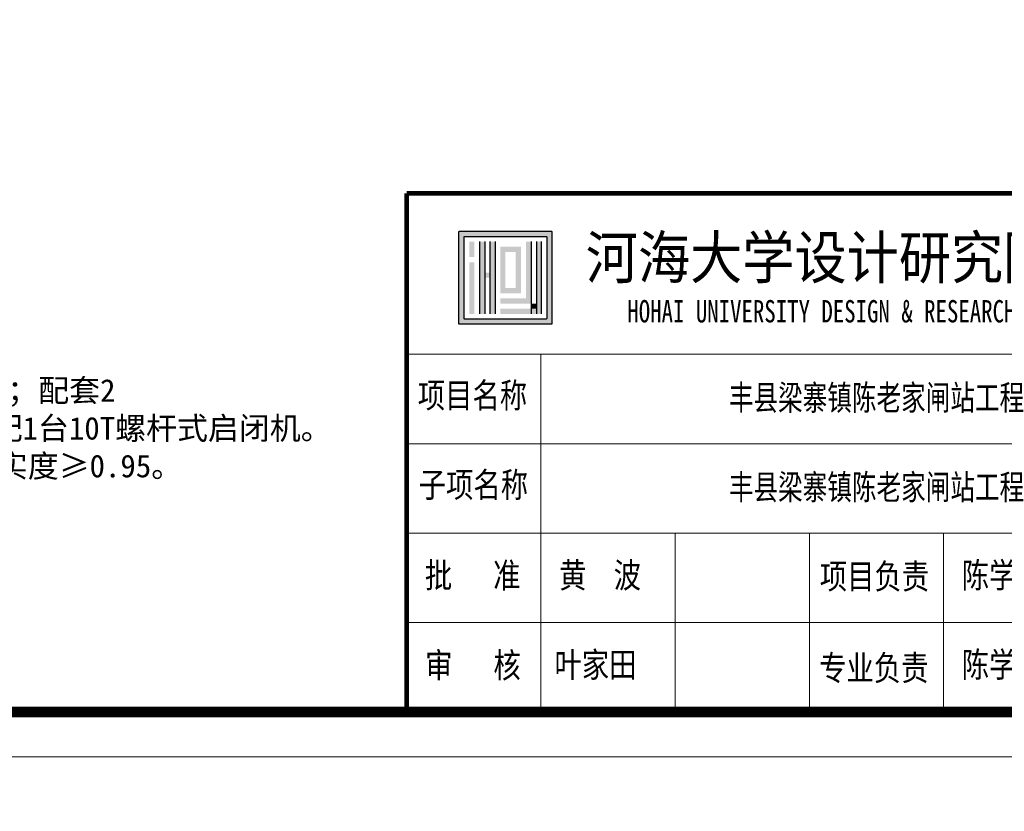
# Model space of a CAD drawing. Extents: x -13074 to 1448651, y 3648755 to 8081248.
# Tile 37 of 173: x 558313 to 558478, y 3858328 to 3858461. Entities that reach past the tile are written whole.
import ezdxf

# ---------------------------------------------------------------- set-up
doc = ezdxf.new("R2010")
doc.units = 0
doc.header["$PDMODE"] = 32
doc.header["$PDSIZE"] = 0.2
doc.layers.get('0').update_dxf_attribs({"linetype": 'CONTINUOUS'})
doc.layers.get('Defpoints').update_dxf_attribs({"linetype": 'CONTINUOUS'})
doc.layers.add('HOHAITK', color=7, linetype='CONTINUOUS')
doc.layers.add('PUB_DIM', color=3, linetype='CONTINUOUS')
doc.layers.add('SHEET', color=1, linetype='CONTINUOUS', lineweight=15)
doc.layers.add('文字', color=7, linetype='CONTINUOUS', lineweight=15)
doc.styles.add('-仿宋_GB2312', font='FangSong_GB2312.ttf')
doc.styles.add('FHZ', font='FangSong_GB2312.ttf', dxfattribs={"width": 0.707, "height": 300})
doc.styles.add('HOHAITK', font='simhei.ttf')
doc.styles.add('TSSD_Dimension', font='tssdeng.shx', dxfattribs={"width": 0.7, "bigfont": '1hztxt.shx'})
doc.dimstyles.new('TSSD_100_100', dxfattribs={"dimtxt": 300, "dimasz": 100, "dimexe": 100, "dimexo": 250, "dimgap": 100, "dimtad": 1, "dimdec": 0, "dimzin": 0, "dimdsep": 46, "dimtxsty": 'TSSD_Dimension', "dimblk": 'ARCHTICK', "dimcen": 0, "dimdle": 100, "dimclrt": 7, "dimadec": 0, "dimazin": 0, "dimtfac": 1, "dimtdec": 0, "dimtix": 1, "dimtmove": 2, "dimatfit": 3, "dimfxl": 1, "dimtolj": 1, "dimtzin": 0, "dimarcsym": 0})

# ---------------------------------------------------------------- blocks, each defined once
blk = doc.blocks.new('_ARCHTICK')
at = {"color": 0, "linetype": 'ByBlock', "const_width": 0.15}
blk.add_lwpolyline([(-0.5, -0.5), (0.5, 0.5)], dxfattribs=at)
blk = doc.blocks.new('*D1656')
at = {"layer": 'Defpoints', "color": 0, "lineweight": 13}
for p in [(795706, 267581), (795535, 266220), (795733, 266164), (795134, 265865), (795134, 265865)]:
    blk.add_point(p, dxfattribs=at)
at = {"layer": 'PUB_DIM', "color": 0, "lineweight": -2}
blk.add_arc((795134, 265865), 536, 26.5651, 71.5651, dxfattribs=at)
at = {"layer": 'PUB_DIM', "color": 0, "lineweight": -2, "xscale": 100, "yscale": 100, "zscale": 100}
for p, rotation in [((795303, 266373), 161.5650511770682), ((795614, 266104), 296.5650511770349)]:
    blk.add_blockref('_ARCHTICK', p, dxfattribs=dict(at, rotation=rotation))
blk = doc.blocks.new('123')
at = {"layer": 'PUB_DIM', "color": 7}
dim = blk.add_angular_dim_2l(base=(795535.2, 266220.4), line1=((795732.5, 266163.8), (795133.8, 265864.5)), line2=((795133.8, 265864.5), (795706, 267580.9)), text=' ', dimstyle='TSSD_100_100', dxfattribs=at)
dim.commit()
dim.dimension.update_dxf_attribs({"geometry": '*D1656', "text_midpoint": (426562.1, 722353.3)})

msp = doc.modelspace()

# ---------------------------------------------------------------- hatches: boundary and pattern name
at = {"layer": 'HOHAITK', "ltscale": 1000}
h = msp.add_hatch(color=7, dxfattribs=at)
h.paths.add_polyline_path([(558402.142, 3858409.53, 0.4142136), (558402.273, 3858409.661), (558402.273, 3858424.998, 0.4142136), (558402.142, 3858425.13), (558386.805, 3858425.13, 0.4142136), (558386.673, 3858424.998), (558386.673, 3858409.661, 0.4142136), (558386.805, 3858409.53)])
h.paths.add_polyline_path([(558387.54, 3858410.396), (558387.54, 3858424.263), (558401.407, 3858424.263), (558401.407, 3858410.396)], flags=16)
at = {"layer": 'HOHAITK'}
h = msp.add_hatch(color=7, dxfattribs=at)
h.paths.add_polyline_path([(558389.273, 3858423.396), (558388.407, 3858423.396), (558388.407, 3858422.53), (558389.273, 3858422.53)])
h.paths.add_polyline_path([(558389.273, 3858422.53), (558388.407, 3858422.53), (558388.407, 3858421.663), (558389.273, 3858421.663)])
h.paths.add_polyline_path([(558389.273, 3858421.663), (558388.407, 3858421.663), (558388.407, 3858420.796), (558389.273, 3858420.796)])
h.paths.add_polyline_path([(558389.273, 3858419.93), (558388.407, 3858419.93), (558388.407, 3858419.063), (558389.273, 3858419.063)])
h.paths.add_polyline_path([(558389.273, 3858419.063), (558388.407, 3858419.063), (558388.407, 3858418.196), (558389.273, 3858418.196)])
h.paths.add_polyline_path([(558389.273, 3858418.196), (558388.407, 3858418.196), (558388.407, 3858417.33), (558389.273, 3858417.33)])
h.paths.add_polyline_path([(558389.273, 3858417.33), (558388.407, 3858417.33), (558388.407, 3858416.463), (558389.273, 3858416.463)])
h.paths.add_polyline_path([(558389.273, 3858416.463), (558388.407, 3858416.463), (558388.407, 3858415.596), (558389.273, 3858415.596)])
h.paths.add_polyline_path([(558389.273, 3858415.596), (558388.407, 3858415.596), (558388.407, 3858414.73), (558389.273, 3858414.73)])
h.paths.add_polyline_path([(558389.273, 3858414.73), (558388.407, 3858414.73), (558388.407, 3858413.863), (558389.273, 3858413.863)])
h.paths.add_polyline_path([(558389.273, 3858413.863), (558388.407, 3858413.863), (558388.407, 3858412.996), (558389.273, 3858412.996)])
h.paths.add_polyline_path([(558389.273, 3858412.996), (558388.407, 3858412.996), (558388.407, 3858412.13), (558389.273, 3858412.13)])
h.paths.add_polyline_path([(558389.273, 3858412.13), (558388.407, 3858412.13), (558388.407, 3858411.263), (558389.273, 3858411.263)])
h = msp.add_hatch(color=7, dxfattribs=at)
h.paths.add_polyline_path([(558391.007, 3858423.396), (558390.14, 3858423.396), (558390.14, 3858422.53), (558391.007, 3858422.53)])
h.paths.add_polyline_path([(558391.007, 3858422.53), (558390.14, 3858422.53), (558390.14, 3858421.663), (558391.007, 3858421.663)])
h.paths.add_polyline_path([(558391.007, 3858421.663), (558390.14, 3858421.663), (558390.14, 3858420.796), (558391.007, 3858420.796)])
h.paths.add_polyline_path([(558391.007, 3858420.796), (558390.14, 3858420.796), (558390.14, 3858419.93), (558391.007, 3858419.93)])
h.paths.add_polyline_path([(558391.007, 3858419.93), (558390.14, 3858419.93), (558390.14, 3858419.063), (558391.007, 3858419.063)])
h.paths.add_polyline_path([(558391.007, 3858419.063), (558390.14, 3858419.063), (558390.14, 3858418.196), (558391.007, 3858418.196)])
h.paths.add_polyline_path([(558391.007, 3858418.196), (558390.14, 3858418.196), (558390.14, 3858417.33), (558391.007, 3858417.33)])
h.paths.add_polyline_path([(558391.007, 3858417.33), (558390.14, 3858417.33), (558390.14, 3858416.463), (558391.007, 3858416.463)])
h.paths.add_polyline_path([(558391.007, 3858416.463), (558390.14, 3858416.463), (558390.14, 3858415.596), (558391.007, 3858415.596)])
h.paths.add_polyline_path([(558391.007, 3858415.596), (558390.14, 3858415.596), (558390.14, 3858414.73), (558391.007, 3858414.73)])
h.paths.add_polyline_path([(558391.007, 3858414.73), (558390.14, 3858414.73), (558390.14, 3858413.863), (558391.007, 3858413.863)])
h.paths.add_polyline_path([(558391.007, 3858413.863), (558390.14, 3858413.863), (558390.14, 3858412.996), (558391.007, 3858412.996)])
h.paths.add_polyline_path([(558391.007, 3858412.996), (558390.14, 3858412.996), (558390.14, 3858412.13), (558391.007, 3858412.13)])
h.paths.add_polyline_path([(558391.007, 3858412.13), (558390.14, 3858412.13), (558390.14, 3858411.263), (558391.007, 3858411.263)])
h = msp.add_hatch(color=7, dxfattribs=at)
h.paths.add_polyline_path([(558391.873, 3858418.196), (558391.007, 3858418.196), (558391.007, 3858417.33), (558391.873, 3858417.33)])
h.paths.add_polyline_path([(558392.74, 3858418.196), (558391.873, 3858418.196), (558391.873, 3858417.33), (558392.74, 3858417.33)])
h.paths.add_polyline_path([(558392.74, 3858419.063), (558391.873, 3858419.063), (558391.873, 3858418.196), (558392.74, 3858418.196)])
h.paths.add_polyline_path([(558392.74, 3858419.93), (558391.873, 3858419.93), (558391.873, 3858419.063), (558392.74, 3858419.063)])
h.paths.add_polyline_path([(558392.74, 3858420.796), (558391.873, 3858420.796), (558391.873, 3858419.93), (558392.74, 3858419.93)])
h.paths.add_polyline_path([(558392.74, 3858421.663), (558391.873, 3858421.663), (558391.873, 3858420.796), (558392.74, 3858420.796)])
h.paths.add_polyline_path([(558392.74, 3858422.53), (558391.873, 3858422.53), (558391.873, 3858421.663), (558392.74, 3858421.663)])
h.paths.add_polyline_path([(558392.74, 3858423.396), (558391.873, 3858423.396), (558391.873, 3858422.53), (558392.74, 3858422.53)])
h.paths.add_polyline_path([(558392.74, 3858417.33), (558391.873, 3858417.33), (558391.873, 3858416.463), (558392.74, 3858416.463)])
h.paths.add_polyline_path([(558392.74, 3858416.463), (558391.873, 3858416.463), (558391.873, 3858415.596), (558392.74, 3858415.596)])
h.paths.add_polyline_path([(558392.74, 3858415.596), (558391.873, 3858415.596), (558391.873, 3858414.73), (558392.74, 3858414.73)])
h.paths.add_polyline_path([(558392.74, 3858414.73), (558391.873, 3858414.73), (558391.873, 3858413.863), (558392.74, 3858413.863)])
h.paths.add_polyline_path([(558392.74, 3858413.863), (558391.873, 3858413.863), (558391.873, 3858412.996), (558392.74, 3858412.996)])
h.paths.add_polyline_path([(558392.74, 3858412.996), (558391.873, 3858412.996), (558391.873, 3858412.13), (558392.74, 3858412.13)])
h.paths.add_polyline_path([(558392.74, 3858412.13), (558391.873, 3858412.13), (558391.873, 3858411.263), (558392.74, 3858411.263)])
h = msp.add_hatch(color=7, dxfattribs=at)
h.paths.add_polyline_path([(558394.473, 3858413.863), (558393.607, 3858413.863), (558393.607, 3858412.996), (558394.473, 3858412.996)])
h.paths.add_polyline_path([(558395.34, 3858413.863), (558394.473, 3858413.863), (558394.473, 3858412.996), (558395.34, 3858412.996)])
h.paths.add_polyline_path([(558396.207, 3858413.863), (558395.34, 3858413.863), (558395.34, 3858412.996), (558396.207, 3858412.996)])
h.paths.add_polyline_path([(558397.073, 3858413.863), (558396.207, 3858413.863), (558396.207, 3858412.996), (558397.073, 3858412.996)])
h.paths.add_polyline_path([(558397.94, 3858413.863), (558397.073, 3858413.863), (558397.073, 3858412.996), (558397.94, 3858412.996)])
h.paths.add_polyline_path([(558398.807, 3858413.863), (558397.94, 3858413.863), (558397.94, 3858412.996), (558398.807, 3858412.996)])
h.paths.add_polyline_path([(558398.807, 3858414.73), (558397.94, 3858414.73), (558397.94, 3858413.863), (558398.807, 3858413.863)])
h.paths.add_polyline_path([(558398.807, 3858415.596), (558397.94, 3858415.596), (558397.94, 3858414.73), (558398.807, 3858414.73)])
h.paths.add_polyline_path([(558398.807, 3858416.463), (558397.94, 3858416.463), (558397.94, 3858415.596), (558398.807, 3858415.596)])
h.paths.add_polyline_path([(558398.807, 3858417.33), (558397.94, 3858417.33), (558397.94, 3858416.463), (558398.807, 3858416.463)])
h.paths.add_polyline_path([(558398.807, 3858418.196), (558397.94, 3858418.196), (558397.94, 3858417.33), (558398.807, 3858417.33)])
h.paths.add_polyline_path([(558398.807, 3858419.063), (558397.94, 3858419.063), (558397.94, 3858418.196), (558398.807, 3858418.196)])
h.paths.add_polyline_path([(558398.807, 3858419.93), (558397.94, 3858419.93), (558397.94, 3858419.063), (558398.807, 3858419.063)])
h.paths.add_polyline_path([(558398.807, 3858420.796), (558397.94, 3858420.796), (558397.94, 3858419.93), (558398.807, 3858419.93)])
h.paths.add_polyline_path([(558398.807, 3858421.663), (558397.94, 3858421.663), (558397.94, 3858420.796), (558398.807, 3858420.796)])
h.paths.add_polyline_path([(558398.807, 3858422.53), (558397.94, 3858422.53), (558397.94, 3858421.663), (558398.807, 3858421.663)])
h.paths.add_polyline_path([(558398.807, 3858423.396), (558397.94, 3858423.396), (558397.94, 3858422.53), (558398.807, 3858422.53)])
h.paths.add_polyline_path([(558394.473, 3858412.13), (558393.607, 3858412.13), (558393.607, 3858411.263), (558394.473, 3858411.263)])
h.paths.add_polyline_path([(558395.34, 3858412.13), (558394.473, 3858412.13), (558394.473, 3858411.263), (558395.34, 3858411.263)])
h.paths.add_polyline_path([(558396.207, 3858412.13), (558395.34, 3858412.13), (558395.34, 3858411.263), (558396.207, 3858411.263)])
h.paths.add_polyline_path([(558397.073, 3858412.13), (558396.207, 3858412.13), (558396.207, 3858411.263), (558397.073, 3858411.263)])
h.paths.add_polyline_path([(558397.94, 3858412.13), (558397.073, 3858412.13), (558397.073, 3858411.263), (558397.94, 3858411.263)])
h.paths.add_polyline_path([(558398.807, 3858412.13), (558397.94, 3858412.13), (558397.94, 3858411.263), (558398.807, 3858411.263)])
h.paths.add_polyline_path([(558399.673, 3858412.13), (558398.807, 3858412.13), (558398.807, 3858411.263), (558399.673, 3858411.263)])
h.paths.add_polyline_path([(558400.54, 3858412.13), (558399.673, 3858412.13), (558399.673, 3858411.263), (558400.54, 3858411.263)])
h.paths.add_polyline_path([(558400.54, 3858412.996), (558399.673, 3858412.996), (558399.673, 3858412.13), (558400.54, 3858412.13)])
h.paths.add_polyline_path([(558400.54, 3858413.863), (558399.673, 3858413.863), (558399.673, 3858412.996), (558400.54, 3858412.996)])
h.paths.add_polyline_path([(558400.54, 3858414.73), (558399.673, 3858414.73), (558399.673, 3858413.863), (558400.54, 3858413.863)])
h.paths.add_polyline_path([(558400.54, 3858415.596), (558399.673, 3858415.596), (558399.673, 3858414.73), (558400.54, 3858414.73)])
h.paths.add_polyline_path([(558400.54, 3858416.463), (558399.673, 3858416.463), (558399.673, 3858415.596), (558400.54, 3858415.596)])
h.paths.add_polyline_path([(558400.54, 3858417.33), (558399.673, 3858417.33), (558399.673, 3858416.463), (558400.54, 3858416.463)])
h.paths.add_polyline_path([(558400.54, 3858418.196), (558399.673, 3858418.196), (558399.673, 3858417.33), (558400.54, 3858417.33)])
h.paths.add_polyline_path([(558400.54, 3858419.063), (558399.673, 3858419.063), (558399.673, 3858418.196), (558400.54, 3858418.196)])
h.paths.add_polyline_path([(558400.54, 3858419.93), (558399.673, 3858419.93), (558399.673, 3858419.063), (558400.54, 3858419.063)])
h.paths.add_polyline_path([(558400.54, 3858420.796), (558399.673, 3858420.796), (558399.673, 3858419.93), (558400.54, 3858419.93)])
h.paths.add_polyline_path([(558400.54, 3858421.663), (558399.673, 3858421.663), (558399.673, 3858420.796), (558400.54, 3858420.796)])
h.paths.add_polyline_path([(558400.54, 3858422.53), (558399.673, 3858422.53), (558399.673, 3858421.663), (558400.54, 3858421.663)])
h.paths.add_polyline_path([(558400.54, 3858423.396), (558399.673, 3858423.396), (558399.673, 3858422.53), (558400.54, 3858422.53)])
h = msp.add_hatch(color=7, dxfattribs=at)
h.paths.add_polyline_path([(558394.473, 3858415.596), (558393.607, 3858415.596), (558393.607, 3858414.73), (558394.473, 3858414.73)])
h.paths.add_polyline_path([(558395.34, 3858415.596), (558394.473, 3858415.596), (558394.473, 3858414.73), (558395.34, 3858414.73)])
h.paths.add_polyline_path([(558396.207, 3858415.596), (558395.34, 3858415.596), (558395.34, 3858414.73), (558396.207, 3858414.73)])
h.paths.add_polyline_path([(558397.073, 3858415.596), (558396.207, 3858415.596), (558396.207, 3858414.73), (558397.073, 3858414.73)])
h.paths.add_polyline_path([(558397.073, 3858416.463), (558396.207, 3858416.463), (558396.207, 3858415.596), (558397.073, 3858415.596)])
h.paths.add_polyline_path([(558397.073, 3858417.33), (558396.207, 3858417.33), (558396.207, 3858416.463), (558397.073, 3858416.463)])
h.paths.add_polyline_path([(558397.073, 3858418.196), (558396.207, 3858418.196), (558396.207, 3858417.33), (558397.073, 3858417.33)])
h.paths.add_polyline_path([(558397.073, 3858419.063), (558396.207, 3858419.063), (558396.207, 3858418.196), (558397.073, 3858418.196)])
h.paths.add_polyline_path([(558397.073, 3858419.93), (558396.207, 3858419.93), (558396.207, 3858419.063), (558397.073, 3858419.063)])
h.paths.add_polyline_path([(558397.073, 3858420.796), (558396.207, 3858420.796), (558396.207, 3858419.93), (558397.073, 3858419.93)])
h.paths.add_polyline_path([(558397.073, 3858421.663), (558396.207, 3858421.663), (558396.207, 3858420.796), (558397.073, 3858420.796)])
h.paths.add_polyline_path([(558397.073, 3858422.53), (558396.207, 3858422.53), (558396.207, 3858421.663), (558397.073, 3858421.663)])
h.paths.add_polyline_path([(558396.207, 3858422.53), (558395.34, 3858422.53), (558395.34, 3858421.663), (558396.207, 3858421.663)])
h.paths.add_polyline_path([(558395.34, 3858422.53), (558394.473, 3858422.53), (558394.473, 3858421.663), (558395.34, 3858421.663)])
h.paths.add_polyline_path([(558394.473, 3858422.53), (558393.607, 3858422.53), (558393.607, 3858421.663), (558394.473, 3858421.663)])
h.paths.add_polyline_path([(558394.473, 3858421.663), (558393.607, 3858421.663), (558393.607, 3858420.796), (558394.473, 3858420.796)])
h.paths.add_polyline_path([(558394.473, 3858420.796), (558393.607, 3858420.796), (558393.607, 3858419.93), (558394.473, 3858419.93)])
h.paths.add_polyline_path([(558394.473, 3858419.93), (558393.607, 3858419.93), (558393.607, 3858419.063), (558394.473, 3858419.063)])
h.paths.add_polyline_path([(558394.473, 3858419.063), (558393.607, 3858419.063), (558393.607, 3858418.196), (558394.473, 3858418.196)])
h.paths.add_polyline_path([(558394.473, 3858418.196), (558393.607, 3858418.196), (558393.607, 3858417.33), (558394.473, 3858417.33)])
h.paths.add_polyline_path([(558394.473, 3858417.33), (558393.607, 3858417.33), (558393.607, 3858416.463), (558394.473, 3858416.463)])
h.paths.add_polyline_path([(558394.473, 3858416.463), (558393.607, 3858416.463), (558393.607, 3858415.596), (558394.473, 3858415.596)])
msp.add_hatch(color=7, dxfattribs=at).paths.add_polyline_path([(558399.673, 3858412.996), (558398.807, 3858412.996), (558398.807, 3858412.13), (558399.673, 3858412.13)])

# ---------------------------------------------------------------- linework, layer by layer
at = {"layer": 'HOHAITK', "color": 7}
for p, q in [((558390.14, 3858423.396), (558390.14, 3858411.263)), ((558391.007, 3858423.396), (558391.007, 3858411.263)), ((558391.873, 3858423.396), (558391.873, 3858411.263)), ((558392.74, 3858423.396), (558392.74, 3858411.263)), ((558398.807, 3858423.396), (558398.807, 3858411.263)), ((558399.673, 3858423.396), (558399.673, 3858411.263)), ((558400.54, 3858411.263), (558400.54, 3858423.396))]:
    msp.add_line(p, q, dxfattribs=at)
for points in [[(558386.805, 3858425.13), (558402.142, 3858425.13, -0.4142136), (558402.273, 3858424.998), (558402.273, 3858409.661, -0.4142136), (558402.142, 3858409.53), (558386.805, 3858409.53, -0.4142136), (558386.673, 3858409.661), (558386.673, 3858424.998, -0.4142136)], [(558387.671, 3858424.263), (558401.275, 3858424.263, -0.4142136), (558401.407, 3858424.132), (558401.407, 3858410.528, -0.4142136), (558401.275, 3858410.396), (558387.671, 3858410.396, -0.4142136), (558387.54, 3858410.528), (558387.54, 3858424.132, -0.4142136)]]:
    msp.add_lwpolyline(points, format="xyb", close=True, dxfattribs=at)
at = {"layer": 'SHEET', "color": 7}
for p, q in [((558377.937, 3858404.489), (558647.936, 3858404.489)), ((558377.937, 3858344.489), (558377.937, 3858404.489)), ((558377.937, 3858404.489), (558490.437, 3858404.489)), ((558400.437, 3858344.489), (558400.437, 3858404.489)), ((558377.937, 3858389.489), (558512.937, 3858389.489)), ((558377.937, 3858374.489), (558647.936, 3858374.489)), ((558422.937, 3858344.489), (558422.937, 3858374.489)), ((558445.437, 3858344.489), (558445.437, 3858374.489)), ((558467.937, 3858344.489), (558467.937, 3858374.489)), ((558377.937, 3858359.489), (558647.936, 3858359.489))]:
    msp.add_line(p, q, dxfattribs=at)
msp.add_lwpolyline([(558655.436, 3858336.989), (558025.437, 3858336.989), (558025.437, 3858782.489), (558655.436, 3858782.489)], close=True, dxfattribs=at)
at = {"layer": 'SHEET', "color": 7, "const_width": 1.8}
msp.add_lwpolyline([(558062.937, 3858774.989), (558647.936, 3858774.989), (558647.936, 3858344.489), (558062.937, 3858344.489)], close=True, dxfattribs=at)
at = {"layer": 'SHEET', "color": 7, "const_width": 0.75}
for points in [[(558377.937, 3858344.489), (558377.937, 3858431.489)], [(558377.937, 3858431.489), (558647.936, 3858431.489)]]:
    msp.add_lwpolyline(points, dxfattribs=at)

# ---------------------------------------------------------------- block references
at = {"linetype": 'Continuous', "lineweight": 13, "xscale": 0.01000000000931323, "yscale": 0.009999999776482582, "zscale": 0.01}
msp.add_blockref('123', (552983.124, 3855442.078), dxfattribs=at)

# ---------------------------------------------------------------- texts
at = {"layer": 'HOHAITK', "color": 7, "style": 'HOHAITK'}
for s, height, width, p in [('河海大学设计研究院有限公司', 7.12499, 0.9, (558407.947, 3858417.168)), ('HOHAI UNIVERSITY DESIGN & RESEARCH INSGITUTE CO.,LTD.', 3.75, 0.75, (558414.923, 3858409.833))]:
    msp.add_text(s, height=height, dxfattribs=dict(at, width=width)).set_placement(p)
at = {"layer": 'SHEET', "color": 7, "style": 'FHZ', "width": 0.8}
for s, p in [('项目名称', (558379.79, 3858395.504)), ('子项名称', (558379.946, 3858380.504)), ('批   准', (558380.981, 3858365.335)), ('黄  波', (558403.481, 3858365.335)), ('陈学军', (558470.981, 3858365.335)), ('项目负责', (558447.174, 3858365.143)), ('叶家田', (558402.705, 3858350.335)), ('陈学军', (558470.981, 3858350.335)), ('审   核', (558381.034, 3858350.239)), ('专业负责', (558447.066, 3858349.79))]:
    msp.add_text(s, height=4.2, dxfattribs=at).set_placement(p)
at = {"layer": 'SHEET', "color": 7, "char_height": 4.2, "width": 112.49991, "attachment_point": 5, "style": 'FHZ'}
for insert in [(558456.687, 3858396.989), (558456.687, 3858381.989)]:
    msp.add_mtext('{\\W0.72;丰县梁寨镇陈老家闸站工程}', dxfattribs=dict(at, insert=insert))
at = {"layer": '文字', "color": 7, "insert": (558073.483, 3858412.996), "char_height": 4.256, "width": 541.93174, "attachment_point": 1, "style": '-仿宋_GB2312'}
msp.add_mtext('{\\H0.8929x;说明：\\P    1、图中尺寸单位高程以米计（国家85高程系），其余以厘米计。\\P    2、本闸站工程：泵站设计流量0.70m\\fISOCPEUR|b0|i0|c134|p34;³\\fFangSong_GB2312|b0|i0|c134|p49;/s，水泵选用2台400HW-5型混流泵（配套350铸铁管壁厚10mm）；配套2\\P       台37kw电机。设计排涝流量 6.5m\\fISOCPEUR|b0|i0|c134|p34;³\\fFangSong_GB2312|b0|i0|c134|p49;/s,\\C256;闸门采用钢筋砼闸门，闸门净孔尺寸宽×高=284×230cm。配1台10T螺杆式启闭机。\\C7;\\P    3、回填土分层压实，压实度≥0.93，超挖部分回填10%水泥土,水泥土拌合料采用淤泥质沙壤土，压实度≥0.95。\\P    4、现浇混凝土护坡分块尺寸≤3m。分缝采用假缝形式。缝宽4mm，内嵌改性沥青。\\P    5、分缝处采用紫铜片止水；缝宽2cm，嵌缝材料采用高强度XPX聚苯板。\\P    6、泵站侧下游第二节翼墙施工应在泵站电机层以下结构施工完成后进行。\\P   \\P}    ', dxfattribs=at)

doc.saveas('drawing.dxf')
